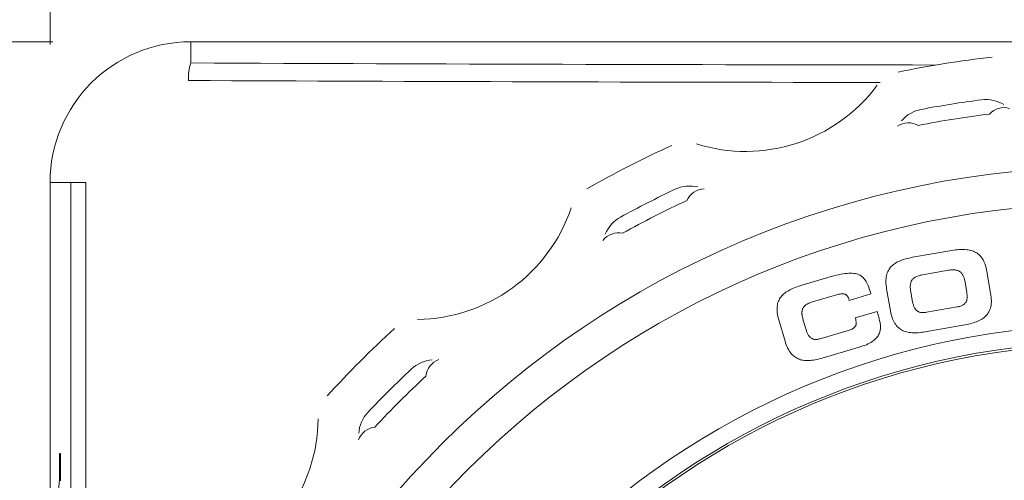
# Model space of a CAD drawing. Header units: millimetres. Extents: x 10 to 277, y 8 to 208.
# Tile 20 of 25: x 158 to 172, y 139 to 146. Entities that reach past the tile are written whole.
import ezdxf

# ---------------------------------------------------------------- set-up
doc = ezdxf.new("R2010")
doc.units = ezdxf.units.MM
doc.styles.add('SLDTEXTSTYLE0', font='TXT', dxfattribs={"width": 0.75})
doc.dimstyles.new('SLDDIMSTYLE0', dxfattribs={"dimtxt": 1.5, "dimasz": 3, "dimexe": 0, "dimexo": 0.0625, "dimgap": 0.375, "dimtad": 0, "dimtih": 1, "dimtoh": 1, "dimdec": 1, "dimlfac": 2, "dimrnd": 1e-09, "dimzin": 12, "dimdsep": 46, "dimtxsty": 'SLDTEXTSTYLE0', "dimsah": 1, "dimcen": 0.09, "dimadec": 0, "dimazin": 0, "dimtfac": 1, "dimtdec": 1, "dimtofl": 0, "dimtmove": 0, "dimatfit": 3, "dimfxl": 1, "dimtolj": 1, "dimtzin": 12, "dimarcsym": 0})
doc.dimstyles.new('SLDDIMSTYLE1', dxfattribs={"dimtxt": 1.5, "dimasz": 3, "dimexe": 0, "dimexo": 0.0625, "dimgap": 0.375, "dimtad": 0, "dimtih": 1, "dimtoh": 1, "dimdec": 1, "dimlfac": 2, "dimrnd": 1e-09, "dimzin": 4, "dimdsep": 46, "dimtxsty": 'SLDTEXTSTYLE0', "dimsah": 1, "dimcen": 0.09, "dimadec": 0, "dimazin": 0, "dimtfac": 1, "dimtdec": 1, "dimtofl": 0, "dimtmove": 0, "dimatfit": 3, "dimfxl": 1, "dimtolj": 1, "dimtzin": 12, "dimarcsym": 0})

# ---------------------------------------------------------------- blocks, each defined once
blk = doc.blocks.new('*D29')
at = {"color": 7, "linetype": 'Continuous', "lineweight": 0}
for p, q in [((158.599, 145.638), (146.642, 145.638)), ((148.142, 145.638), (148.142, 138.949)), ((147.534, 138.771), (147.534, 136.747)), ((147.534, 138.771), (147.838, 138.771)), ((152.63, 138.771), (152.325, 138.771)), ((152.63, 138.771), (152.63, 136.747)), ((147.534, 136.747), (147.838, 136.747)), ((152.63, 136.747), (152.325, 136.747)), ((148.142, 130.138), (148.142, 136.569)), ((167.526, 130.138), (146.642, 130.138))]:
    blk.add_line(p, q, dxfattribs=at)
for points in [[(148.142, 145.638), (147.634, 142.638), (148.65, 142.638)], [(148.142, 130.138), (148.65, 133.138), (147.634, 133.138)]]:
    blk.add_solid(points, dxfattribs=at)
at = {"color": 7, "linetype": 'Continuous', "lineweight": 0, "char_height": 1.5, "attachment_point": 1, "style": 'SLDTEXTSTYLE0'}
for s, insert in [('31.0', (143.046, 138.502)), ('1.22', (148.142, 138.502))]:
    blk.add_mtext(s, dxfattribs=dict(at, insert=insert))
blk = doc.blocks.new('*D30')
at = {"color": 7, "linetype": 'Continuous', "lineweight": 0}
for p, q in [((158.56, 145.6), (158.56, 158.879)), ((189.282, 145.6), (189.282, 158.879)), ((175.198, 158.391), (175.198, 156.367)), ((175.198, 158.391), (175.502, 158.391)), ((180.294, 158.391), (179.989, 158.391)), ((180.294, 158.391), (180.294, 156.367)), ((158.56, 157.379), (169.656, 157.379)), ((189.282, 157.379), (181.956, 157.379)), ((175.198, 156.367), (175.502, 156.367)), ((180.294, 156.367), (179.989, 156.367))]:
    blk.add_line(p, q, dxfattribs=at)
for points in [[(158.56, 157.379), (161.56, 156.871), (161.56, 157.887)], [(189.282, 157.379), (186.282, 157.887), (186.282, 156.871)]]:
    blk.add_solid(points, dxfattribs=at)
at = {"color": 7, "linetype": 'Continuous', "lineweight": 0, "char_height": 1.5, "attachment_point": 1, "style": 'SLDTEXTSTYLE0'}
for s, insert in [('61.4', (170.71, 158.122)), ('2.42', (175.806, 158.122))]:
    blk.add_mtext(s, dxfattribs=dict(at, insert=insert))

msp = doc.modelspace()

# ---------------------------------------------------------------- linework, layer by layer
at = {"color": 7, "linetype": 'Continuous', "lineweight": 15}
for p, q in [((160.599, 145.638), (160.599, 145.332)), ((187.243, 145.638), (160.599, 145.638)), ((158.859, 143.6), (158.56, 143.6)), ((158.56, 143.6), (158.56, 93.064)), ((158.859, 143.6), (159.076, 143.6)), ((158.859, 133.224), (158.859, 143.6)), ((159.076, 143.6), (159.076, 133.543)), ((171.618, 142.617), (171.044, 142.517)), ((171.644, 142.621), (171.618, 142.617)), ((171.67, 142.624), (171.644, 142.621)), ((171.695, 142.626), (171.67, 142.624)), ((171.719, 142.628), (171.695, 142.626)), ((171.743, 142.629), (171.719, 142.628)), ((171.767, 142.63), (171.743, 142.629)), ((171.789, 142.63), (171.767, 142.63)), ((171.811, 142.629), (171.789, 142.63)), ((171.833, 142.627), (171.811, 142.629)), ((171.853, 142.624), (171.833, 142.627)), ((171.873, 142.621), (171.853, 142.624)), ((171.892, 142.616), (171.873, 142.621)), ((171.911, 142.611), (171.892, 142.616)), ((171.929, 142.604), (171.911, 142.611)), ((171.946, 142.597), (171.929, 142.604)), ((171.962, 142.588), (171.946, 142.597)), ((171.978, 142.579), (171.962, 142.588)), ((171.993, 142.567), (171.978, 142.579)), ((172.007, 142.556), (171.993, 142.567)), ((172.021, 142.543), (172.007, 142.556)), ((170.77, 142.412), (170.756, 142.399)), ((170.786, 142.423), (170.77, 142.412)), ((170.802, 142.434), (170.786, 142.423)), ((170.82, 142.444), (170.802, 142.434)), ((170.838, 142.454), (170.82, 142.444)), ((170.858, 142.462), (170.838, 142.454)), ((170.878, 142.471), (170.858, 142.462)), ((170.899, 142.479), (170.878, 142.471)), ((170.921, 142.486), (170.899, 142.479)), ((170.944, 142.493), (170.921, 142.486)), ((170.968, 142.499), (170.944, 142.493)), ((170.993, 142.505), (170.968, 142.499)), ((171.018, 142.511), (170.993, 142.505)), ((171.044, 142.517), (171.018, 142.511)), ((172.034, 142.528), (172.021, 142.543)), ((172.046, 142.513), (172.034, 142.528)), ((172.058, 142.496), (172.046, 142.513)), ((172.068, 142.478), (172.058, 142.496)), ((172.079, 142.458), (172.068, 142.478)), ((172.088, 142.437), (172.079, 142.458)), ((172.097, 142.415), (172.088, 142.437)), ((172.104, 142.391), (172.097, 142.415)), ((169.978, 142.264), (169.943, 142.256)), ((170.011, 142.271), (169.978, 142.264)), ((170.043, 142.277), (170.011, 142.271)), ((170.072, 142.281), (170.043, 142.277)), ((170.1, 142.284), (170.072, 142.281)), ((170.127, 142.286), (170.1, 142.284)), ((170.152, 142.287), (170.127, 142.286)), ((170.175, 142.286), (170.152, 142.287)), ((170.197, 142.284), (170.175, 142.286)), ((170.218, 142.281), (170.197, 142.284)), ((170.237, 142.277), (170.218, 142.281)), ((170.255, 142.271), (170.237, 142.277)), ((170.273, 142.264), (170.255, 142.271)), ((170.289, 142.256), (170.273, 142.264)), ((170.675, 142.273), (170.67, 142.254)), ((170.682, 142.292), (170.675, 142.273)), ((170.689, 142.31), (170.682, 142.292)), ((170.698, 142.327), (170.689, 142.31)), ((170.707, 142.343), (170.698, 142.327)), ((170.718, 142.359), (170.707, 142.343)), ((170.729, 142.372), (170.718, 142.359)), ((170.742, 142.387), (170.729, 142.372)), ((170.756, 142.399), (170.742, 142.387)), ((171.189, 142.262), (171.173, 142.259)), ((171.568, 142.329), (171.189, 142.262)), ((171.583, 142.331), (171.568, 142.329)), ((171.598, 142.333), (171.583, 142.331)), ((171.613, 142.334), (171.598, 142.333)), ((171.626, 142.335), (171.613, 142.334)), ((171.639, 142.335), (171.626, 142.335)), ((171.651, 142.335), (171.639, 142.335)), ((171.663, 142.333), (171.651, 142.335)), ((171.674, 142.332), (171.663, 142.333)), ((171.685, 142.33), (171.674, 142.332)), ((171.694, 142.327), (171.685, 142.33)), ((171.704, 142.324), (171.694, 142.327)), ((171.713, 142.32), (171.704, 142.324)), ((171.721, 142.316), (171.713, 142.32)), ((171.729, 142.312), (171.721, 142.316)), ((171.736, 142.307), (171.729, 142.312)), ((171.743, 142.301), (171.736, 142.307)), ((171.75, 142.295), (171.743, 142.301)), ((171.756, 142.288), (171.75, 142.295)), ((171.761, 142.281), (171.756, 142.288)), ((171.766, 142.274), (171.761, 142.281)), ((171.772, 142.265), (171.766, 142.274)), ((171.776, 142.257), (171.772, 142.265)), ((172.111, 142.366), (172.104, 142.391)), ((172.117, 142.339), (172.111, 142.366)), ((172.123, 142.311), (172.117, 142.339)), ((172.178, 141.996), (172.123, 142.311)), ((169.867, 142.237), (169.428, 142.108)), ((169.906, 142.247), (169.867, 142.237)), ((169.943, 142.256), (169.906, 142.247)), ((170.304, 142.247), (170.289, 142.256)), ((170.317, 142.236), (170.304, 142.247)), ((170.331, 142.224), (170.317, 142.236)), ((170.343, 142.211), (170.331, 142.224)), ((170.355, 142.197), (170.343, 142.211)), ((170.366, 142.181), (170.355, 142.197)), ((170.376, 142.164), (170.366, 142.181)), ((170.386, 142.147), (170.376, 142.164)), ((170.395, 142.127), (170.386, 142.147)), ((170.404, 142.107), (170.395, 142.127)), ((170.664, 142.211), (170.662, 142.188)), ((170.662, 142.188), (170.662, 142.164)), ((170.662, 142.164), (170.662, 142.139)), ((170.662, 142.139), (170.665, 142.113)), ((170.667, 142.233), (170.664, 142.211)), ((170.67, 142.254), (170.667, 142.233)), ((171.018, 142.134), (171.016, 142.124)), ((171.016, 142.124), (171.016, 142.115)), ((171.02, 142.143), (171.018, 142.134)), ((171.022, 142.152), (171.02, 142.143)), ((171.025, 142.16), (171.022, 142.152)), ((171.028, 142.169), (171.025, 142.16)), ((171.033, 142.177), (171.028, 142.169)), ((171.037, 142.185), (171.033, 142.177)), ((171.043, 142.192), (171.037, 142.185)), ((171.048, 142.199), (171.043, 142.192)), ((171.055, 142.205), (171.048, 142.199)), ((171.062, 142.212), (171.055, 142.205)), ((171.07, 142.218), (171.062, 142.212)), ((171.087, 142.229), (171.07, 142.218)), ((171.097, 142.234), (171.087, 142.229)), ((171.107, 142.24), (171.097, 142.234)), ((171.131, 142.248), (171.107, 142.24)), ((171.144, 142.252), (171.131, 142.248)), ((171.158, 142.256), (171.144, 142.252)), ((171.173, 142.259), (171.158, 142.256)), ((171.781, 142.249), (171.776, 142.257)), ((171.785, 142.239), (171.781, 142.249)), ((171.788, 142.23), (171.785, 142.239)), ((171.792, 142.22), (171.788, 142.23)), ((171.795, 142.209), (171.792, 142.22)), ((171.798, 142.199), (171.795, 142.209)), ((171.803, 142.176), (171.798, 142.199)), ((171.808, 142.152), (171.803, 142.176)), ((171.827, 142.039), (171.808, 142.152)), ((169.183, 141.986), (169.168, 141.973)), ((169.198, 141.998), (169.183, 141.986)), ((169.214, 142.01), (169.198, 141.998)), ((169.231, 142.022), (169.214, 142.01)), ((169.25, 142.033), (169.231, 142.022)), ((169.269, 142.044), (169.25, 142.033)), ((169.289, 142.054), (169.269, 142.044)), ((169.31, 142.063), (169.289, 142.054)), ((169.332, 142.073), (169.31, 142.063)), ((169.355, 142.082), (169.332, 142.073)), ((169.379, 142.091), (169.355, 142.082)), ((169.403, 142.1), (169.379, 142.091)), ((169.428, 142.108), (169.403, 142.1)), ((169.945, 141.973), (169.962, 141.977)), ((169.962, 141.977), (169.978, 141.981)), ((169.978, 141.981), (169.994, 141.984)), ((169.994, 141.984), (170.009, 141.986)), ((170.009, 141.986), (170.023, 141.988)), ((170.023, 141.988), (170.036, 141.988)), ((170.036, 141.988), (170.042, 141.987)), ((170.042, 141.987), (170.048, 141.987)), ((170.048, 141.987), (170.054, 141.986)), ((170.054, 141.986), (170.06, 141.985)), ((170.06, 141.985), (170.065, 141.983)), ((170.065, 141.983), (170.07, 141.982)), ((170.07, 141.982), (170.075, 141.98)), ((170.075, 141.98), (170.08, 141.977)), ((170.08, 141.977), (170.085, 141.974)), ((170.129, 141.893), (170.444, 141.986)), ((170.412, 142.085), (170.404, 142.107)), ((170.421, 142.062), (170.412, 142.085)), ((170.428, 142.038), (170.421, 142.062)), ((170.437, 142.012), (170.428, 142.038)), ((170.444, 141.986), (170.437, 142.012)), ((170.665, 142.113), (170.668, 142.086)), ((170.668, 142.086), (170.672, 142.058)), ((170.672, 142.058), (170.727, 141.743)), ((171.015, 142.105), (171.014, 142.095)), ((171.014, 142.095), (171.015, 142.084)), ((171.016, 142.115), (171.015, 142.105)), ((171.015, 142.084), (171.015, 142.073)), ((171.015, 142.073), (171.016, 142.062)), ((171.016, 142.062), (171.019, 142.039)), ((171.019, 142.039), (171.047, 141.874)), ((171.832, 142.011), (171.827, 142.039)), ((171.835, 141.985), (171.832, 142.011)), ((171.836, 141.973), (171.835, 141.985)), ((172.182, 141.967), (172.178, 141.996)), ((169.094, 141.844), (169.09, 141.824)), ((169.099, 141.862), (169.094, 141.844)), ((169.106, 141.88), (169.099, 141.862)), ((169.114, 141.897), (169.106, 141.88)), ((169.122, 141.914), (169.114, 141.897)), ((169.132, 141.929), (169.122, 141.914)), ((169.143, 141.945), (169.132, 141.929)), ((169.155, 141.959), (169.143, 141.945)), ((169.168, 141.973), (169.155, 141.959)), ((169.513, 141.833), (169.523, 141.84)), ((169.523, 141.84), (169.545, 141.851)), ((169.545, 141.851), (169.558, 141.857)), ((169.558, 141.857), (169.572, 141.862)), ((169.572, 141.862), (169.586, 141.867)), ((169.586, 141.867), (169.6, 141.872)), ((169.6, 141.872), (169.945, 141.973)), ((170.085, 141.974), (170.089, 141.971)), ((170.089, 141.971), (170.093, 141.968)), ((170.093, 141.968), (170.097, 141.964)), ((170.097, 141.964), (170.101, 141.96)), ((170.101, 141.96), (170.104, 141.955)), ((170.104, 141.955), (170.111, 141.945)), ((170.111, 141.945), (170.114, 141.94)), ((170.114, 141.94), (170.116, 141.934)), ((170.116, 141.934), (170.118, 141.928)), ((170.118, 141.928), (170.129, 141.893)), ((171.047, 141.874), (171.053, 141.849)), ((171.053, 141.849), (171.056, 141.837)), ((171.056, 141.837), (171.06, 141.826)), ((171.787, 141.832), (171.794, 141.837)), ((171.794, 141.837), (171.8, 141.843)), ((171.8, 141.843), (171.806, 141.849)), ((171.806, 141.849), (171.811, 141.855)), ((171.811, 141.855), (171.817, 141.862)), ((171.817, 141.862), (171.821, 141.869)), ((171.821, 141.869), (171.824, 141.876)), ((171.824, 141.876), (171.828, 141.884)), ((171.828, 141.884), (171.831, 141.892)), ((171.831, 141.892), (171.833, 141.901)), ((171.833, 141.901), (171.835, 141.91)), ((171.835, 141.91), (171.836, 141.92)), ((171.837, 141.961), (171.836, 141.973)), ((171.836, 141.92), (171.837, 141.929)), ((171.837, 141.95), (171.837, 141.961)), ((171.837, 141.939), (171.837, 141.95)), ((171.837, 141.929), (171.837, 141.939)), ((172.186, 141.94), (172.182, 141.967)), ((172.183, 141.821), (172.186, 141.843)), ((172.187, 141.914), (172.186, 141.94)), ((172.186, 141.843), (172.188, 141.865)), ((172.188, 141.889), (172.187, 141.914)), ((172.188, 141.865), (172.188, 141.889)), ((169.087, 141.804), (169.086, 141.783)), ((169.086, 141.783), (169.086, 141.761)), ((169.086, 141.761), (169.086, 141.738)), ((169.086, 141.738), (169.089, 141.714)), ((169.09, 141.824), (169.087, 141.804)), ((169.089, 141.714), (169.092, 141.69)), ((169.445, 141.715), (169.446, 141.725)), ((169.446, 141.706), (169.445, 141.715)), ((169.446, 141.725), (169.447, 141.734)), ((169.446, 141.695), (169.446, 141.706)), ((169.447, 141.686), (169.446, 141.695)), ((169.447, 141.734), (169.448, 141.743)), ((169.448, 141.743), (169.45, 141.752)), ((169.45, 141.752), (169.452, 141.76)), ((169.452, 141.76), (169.456, 141.769)), ((169.456, 141.769), (169.459, 141.777)), ((169.459, 141.777), (169.464, 141.785)), ((169.464, 141.785), (169.469, 141.792)), ((169.469, 141.792), (169.474, 141.8)), ((169.474, 141.8), (169.481, 141.807)), ((169.481, 141.807), (169.488, 141.814)), ((169.488, 141.814), (169.496, 141.821)), ((169.496, 141.821), (169.504, 141.827)), ((169.504, 141.827), (169.513, 141.833)), ((170.533, 141.732), (170.217, 141.639)), ((170.562, 141.635), (170.533, 141.732)), ((170.727, 141.743), (170.732, 141.714)), ((170.732, 141.714), (170.739, 141.688)), ((171.06, 141.826), (171.063, 141.815)), ((171.063, 141.815), (171.067, 141.805)), ((171.067, 141.805), (171.071, 141.795)), ((171.071, 141.795), (171.075, 141.787)), ((171.075, 141.787), (171.08, 141.778)), ((171.08, 141.778), (171.084, 141.77)), ((171.084, 141.77), (171.089, 141.763)), ((171.089, 141.763), (171.094, 141.756)), ((171.094, 141.756), (171.1, 141.75)), ((171.1, 141.75), (171.106, 141.744)), ((171.106, 141.744), (171.113, 141.739)), ((171.113, 141.739), (171.119, 141.735)), ((171.119, 141.735), (171.126, 141.73)), ((171.126, 141.73), (171.134, 141.727)), ((171.134, 141.727), (171.142, 141.724)), ((171.142, 141.724), (171.151, 141.721)), ((171.151, 141.721), (171.16, 141.719)), ((171.16, 141.719), (171.169, 141.718)), ((171.169, 141.718), (171.179, 141.716)), ((171.179, 141.716), (171.189, 141.715)), ((171.189, 141.715), (171.201, 141.716)), ((171.201, 141.716), (171.212, 141.716)), ((171.212, 141.716), (171.224, 141.717)), ((171.224, 141.717), (171.237, 141.718)), ((171.237, 141.718), (171.251, 141.72)), ((171.251, 141.72), (171.693, 141.797)), ((171.693, 141.797), (171.706, 141.8)), ((171.706, 141.8), (171.719, 141.803)), ((171.719, 141.803), (171.73, 141.806)), ((171.73, 141.806), (171.742, 141.81)), ((171.742, 141.81), (171.752, 141.814)), ((171.752, 141.814), (171.761, 141.818)), ((171.761, 141.818), (171.77, 141.822)), ((171.77, 141.822), (171.779, 141.827)), ((171.779, 141.827), (171.787, 141.832)), ((172.121, 141.681), (172.132, 141.695)), ((172.132, 141.695), (172.143, 141.71)), ((172.143, 141.71), (172.152, 141.726)), ((172.152, 141.726), (172.161, 141.744)), ((172.161, 141.744), (172.168, 141.762)), ((172.168, 141.762), (172.174, 141.78)), ((172.174, 141.78), (172.179, 141.8)), ((172.179, 141.8), (172.183, 141.821)), ((169.092, 141.69), (169.097, 141.664)), ((169.097, 141.664), (169.103, 141.638)), ((169.103, 141.638), (169.111, 141.61)), ((169.111, 141.61), (169.201, 141.303)), ((169.448, 141.675), (169.447, 141.686)), ((169.45, 141.664), (169.448, 141.675)), ((169.452, 141.653), (169.45, 141.664)), ((169.457, 141.631), (169.452, 141.653)), ((169.464, 141.607), (169.457, 141.631)), ((169.496, 141.496), (169.464, 141.607)), ((170.217, 141.639), (170.221, 141.628)), ((170.221, 141.628), (170.224, 141.616)), ((170.224, 141.616), (170.226, 141.606)), ((170.226, 141.606), (170.228, 141.596)), ((170.228, 141.596), (170.229, 141.586)), ((170.229, 141.586), (170.23, 141.577)), ((170.23, 141.577), (170.231, 141.568)), ((170.231, 141.552), (170.23, 141.545)), ((170.231, 141.568), (170.231, 141.56)), ((170.231, 141.56), (170.231, 141.552)), ((170.566, 141.619), (170.562, 141.635)), ((170.57, 141.603), (170.566, 141.619)), ((170.573, 141.587), (170.57, 141.603)), ((170.576, 141.571), (170.573, 141.587)), ((170.579, 141.555), (170.576, 141.571)), ((170.581, 141.54), (170.579, 141.555)), ((170.739, 141.688), (170.746, 141.662)), ((170.746, 141.662), (170.754, 141.639)), ((170.754, 141.639), (170.762, 141.616)), ((170.762, 141.616), (170.771, 141.596)), ((170.771, 141.596), (170.781, 141.576)), ((170.781, 141.576), (170.792, 141.558)), ((170.792, 141.558), (170.803, 141.541)), ((171.858, 141.548), (171.882, 141.554)), ((171.882, 141.554), (171.906, 141.561)), ((171.906, 141.561), (171.929, 141.567)), ((171.929, 141.567), (171.951, 141.575)), ((171.951, 141.575), (171.972, 141.582)), ((171.972, 141.582), (171.992, 141.591)), ((171.992, 141.591), (172.012, 141.6)), ((172.012, 141.6), (172.03, 141.61)), ((172.03, 141.61), (172.048, 141.62)), ((172.048, 141.62), (172.064, 141.63)), ((172.064, 141.63), (172.08, 141.642)), ((172.08, 141.642), (172.095, 141.654)), ((172.095, 141.654), (172.108, 141.667)), ((172.108, 141.667), (172.121, 141.681)), ((169.505, 141.47), (169.496, 141.496)), ((169.514, 141.445), (169.505, 141.47)), ((169.518, 141.434), (169.514, 141.445)), ((169.522, 141.423), (169.518, 141.434)), ((169.527, 141.413), (169.522, 141.423)), ((169.532, 141.403), (169.527, 141.413)), ((170.1, 141.45), (169.724, 141.34)), ((170.123, 141.457), (170.1, 141.45)), ((170.144, 141.465), (170.123, 141.457)), ((170.162, 141.473), (170.144, 141.465)), ((170.171, 141.477), (170.162, 141.473)), ((170.178, 141.481), (170.171, 141.477)), ((170.185, 141.485), (170.178, 141.481)), ((170.192, 141.49), (170.185, 141.485)), ((170.199, 141.494), (170.192, 141.49)), ((170.204, 141.498), (170.199, 141.494)), ((170.209, 141.503), (170.204, 141.498)), ((170.213, 141.509), (170.209, 141.503)), ((170.217, 141.514), (170.213, 141.509)), ((170.221, 141.52), (170.217, 141.514)), ((170.224, 141.525), (170.221, 141.52)), ((170.226, 141.532), (170.224, 141.525)), ((170.228, 141.538), (170.226, 141.532)), ((170.23, 141.545), (170.228, 141.538)), ((170.555, 141.395), (170.562, 141.408)), ((170.562, 141.408), (170.568, 141.422)), ((170.568, 141.422), (170.572, 141.436)), ((170.572, 141.436), (170.576, 141.45)), ((170.576, 141.45), (170.579, 141.465)), ((170.579, 141.465), (170.581, 141.48)), ((170.582, 141.524), (170.581, 141.54)), ((170.581, 141.48), (170.582, 141.494)), ((170.582, 141.509), (170.582, 141.524)), ((170.582, 141.494), (170.582, 141.509)), ((170.803, 141.541), (170.816, 141.526)), ((170.816, 141.526), (170.828, 141.511)), ((170.828, 141.511), (170.842, 141.498)), ((170.842, 141.498), (170.857, 141.486)), ((170.857, 141.486), (170.872, 141.475)), ((170.872, 141.475), (170.887, 141.466)), ((170.887, 141.466), (170.904, 141.457)), ((170.904, 141.457), (170.922, 141.449)), ((170.922, 141.449), (170.939, 141.443)), ((170.939, 141.443), (170.958, 141.437)), ((170.958, 141.437), (170.977, 141.433)), ((170.977, 141.433), (170.997, 141.429)), ((170.997, 141.429), (171.018, 141.426)), ((171.018, 141.426), (171.039, 141.425)), ((171.039, 141.425), (171.061, 141.423)), ((171.061, 141.423), (171.083, 141.423)), ((171.083, 141.423), (171.106, 141.424)), ((171.106, 141.424), (171.13, 141.425)), ((171.13, 141.425), (171.155, 141.427)), ((171.155, 141.427), (171.18, 141.43)), ((171.18, 141.43), (171.206, 141.433)), ((171.206, 141.433), (171.232, 141.437)), ((171.232, 141.437), (171.806, 141.537)), ((171.806, 141.537), (171.832, 141.542)), ((171.832, 141.542), (171.858, 141.548)), ((169.201, 141.303), (169.21, 141.276)), ((169.21, 141.276), (169.219, 141.25)), ((169.537, 141.394), (169.532, 141.403)), ((169.542, 141.386), (169.537, 141.394)), ((169.547, 141.378), (169.542, 141.386)), ((169.553, 141.371), (169.547, 141.378)), ((169.559, 141.364), (169.553, 141.371)), ((169.564, 141.358), (169.559, 141.364)), ((169.571, 141.352), (169.564, 141.358)), ((169.578, 141.347), (169.571, 141.352)), ((169.585, 141.343), (169.578, 141.347)), ((169.592, 141.339), (169.585, 141.343)), ((169.599, 141.336), (169.592, 141.339)), ((169.608, 141.333), (169.599, 141.336)), ((169.616, 141.331), (169.608, 141.333)), ((169.624, 141.33), (169.616, 141.331)), ((169.634, 141.328), (169.624, 141.33)), ((169.643, 141.328), (169.634, 141.328)), ((169.653, 141.328), (169.643, 141.328)), ((169.664, 141.328), (169.653, 141.328)), ((169.675, 141.33), (169.664, 141.328)), ((169.686, 141.331), (169.675, 141.33)), ((169.698, 141.334), (169.686, 141.331)), ((169.711, 141.336), (169.698, 141.334)), ((169.724, 141.34), (169.711, 141.336)), ((170.401, 141.262), (170.422, 141.272)), ((170.422, 141.272), (170.441, 141.283)), ((170.441, 141.283), (170.459, 141.294)), ((170.459, 141.294), (170.475, 141.306)), ((170.475, 141.306), (170.491, 141.318)), ((170.491, 141.318), (170.504, 141.33)), ((170.504, 141.33), (170.517, 141.342)), ((170.517, 141.342), (170.529, 141.355)), ((170.529, 141.355), (170.538, 141.368)), ((170.538, 141.368), (170.547, 141.381)), ((170.547, 141.381), (170.555, 141.395)), ((169.219, 141.25), (169.229, 141.225)), ((169.229, 141.225), (169.239, 141.203)), ((169.239, 141.203), (169.25, 141.181)), ((169.25, 141.181), (169.262, 141.162)), ((169.262, 141.162), (169.274, 141.144)), ((169.274, 141.144), (169.286, 141.127)), ((169.286, 141.127), (169.3, 141.111)), ((169.738, 141.056), (170.273, 141.214)), ((170.273, 141.214), (170.302, 141.223)), ((170.302, 141.223), (170.329, 141.232)), ((170.329, 141.232), (170.355, 141.241)), ((170.355, 141.241), (170.378, 141.251)), ((170.378, 141.251), (170.401, 141.262)), ((169.3, 141.111), (169.314, 141.097)), ((169.314, 141.097), (169.328, 141.085)), ((169.328, 141.085), (169.343, 141.073)), ((169.343, 141.073), (169.359, 141.063)), ((169.359, 141.063), (169.375, 141.054)), ((169.375, 141.054), (169.392, 141.046)), ((169.392, 141.046), (169.41, 141.039)), ((169.41, 141.039), (169.427, 141.033)), ((169.427, 141.033), (169.446, 141.029)), ((169.446, 141.029), (169.465, 141.026)), ((169.465, 141.026), (169.485, 141.023)), ((169.485, 141.023), (169.505, 141.022)), ((169.505, 141.022), (169.526, 141.021)), ((169.526, 141.021), (169.547, 141.022)), ((169.547, 141.022), (169.569, 141.023)), ((169.569, 141.023), (169.591, 141.026)), ((169.591, 141.026), (169.614, 141.029)), ((169.614, 141.029), (169.638, 141.033)), ((169.638, 141.033), (169.662, 141.038)), ((169.662, 141.038), (169.687, 141.043)), ((169.687, 141.043), (169.712, 141.049)), ((169.712, 141.049), (169.738, 141.056)), ((158.695, 139.286), (158.695, 139.675)), ((158.695, 139.675), (158.7, 139.675)), ((158.7, 139.281), (158.7, 139.675)), ((158.7, 139.675), (158.71, 139.675)), ((158.71, 139.281), (158.71, 139.675)), ((158.695, 139.287), (158.694, 139.287))]:
    msp.add_line(p, q, dxfattribs=at)
for radius in [13.693, 13.163, 11.407, 11.158, 11.125]:
    msp.add_circle((173.921, 130.138), radius, dxfattribs=at)
for centre, radius, start, end in [((160.599, 143.6), 2.039, 90, 180), ((173.921, 130.138), 15.375, 96.4278, 101.5722), ((161.114, 145.135), 0.551, 159.0802, 185.9333), ((168.629, 146.425), 2.375, 252.6014, 323.4013), ((173.921, 130.138), 14.779, 97.2845, 100.7155), ((172.11, 144.301), 0.5, 58.5771, 97.2599), ((171.266, 144.168), 0.5, 100.7404, 139.4228), ((173.921, 130.138), 14.56, 96.9419, 101.0581), ((172.373, 144.399), 0.286, 74.3137, 137.8686), ((170.986, 144.179), 0.286, 60.132, 123.6856), ((173.921, 130.138), 15.375, 114.4278, 119.5722), ((167.822, 143.049), 0.5, 76.5777, 115.2594), ((173.921, 130.138), 14.779, 115.2845, 118.7155), ((168.042, 143.223), 0.286, 92.3143, 155.8682), ((173.921, 130.138), 14.56, 114.9419, 119.0581), ((163.855, 143.992), 2.375, 270.6014, 341.4013), ((167.061, 142.661), 0.5, 118.7412, 157.4223), ((166.79, 142.585), 0.286, 78.1314, 141.6866), ((173.921, 130.138), 15.375, 132.4278, 137.5722), ((164.131, 140.532), 0.5, 94.5768, 133.2602), ((164.286, 140.766), 0.286, 110.3139, 173.8685), ((173.921, 130.138), 14.779, 133.2845, 136.7155), ((173.921, 130.138), 14.56, 132.9419, 137.0581), ((163.527, 139.928), 0.5, 136.7411, 175.4224), ((160.067, 140.204), 2.375, 288.6014, 359.4013), ((163.293, 139.772), 0.286, 96.1313, 159.6868), ((180.433, 136.995), 21.858, 173.9824, 181.8876)]:
    msp.add_arc(centre, radius, start, end, dxfattribs=at)
for centre, major_axis, ratio, end_param in [((173.921, 148.84), (101.346, 0), 0.034921, 4.687362), ((173.921, 148.586), (101.6, 0), 0.034833, 4.679492)]:
    msp.add_ellipse(centre, major_axis=major_axis, ratio=ratio, start_param=4.580554, end_param=end_param, dxfattribs=at)

# ---------------------------------------------------------------- dimensions: what is measured, and where the dimension line sits
at = {"color": 7, "linetype": 'Continuous', "lineweight": 0}
dim = msp.add_linear_dim(base=(158.56, 157.379), p1=(189.282, 143.6), p2=(158.56, 143.6), dimstyle='SLDDIMSTYLE0', dxfattribs=at)
dim.commit()
dim.dimension.update_dxf_attribs({"geometry": '*D30', "text_midpoint": (175.806, 157.379), "dimtype": 160})
dim = msp.add_linear_dim(base=(148.142, 130.138), p1=(160.599, 145.638), p2=(169.526, 130.138), angle=90, dimstyle='SLDDIMSTYLE1', dxfattribs=at)
dim.commit()
dim.dimension.update_dxf_attribs({"geometry": '*D29', "text_midpoint": (148.142, 137.759), "dimtype": 160})

doc.saveas('drawing.dxf')
